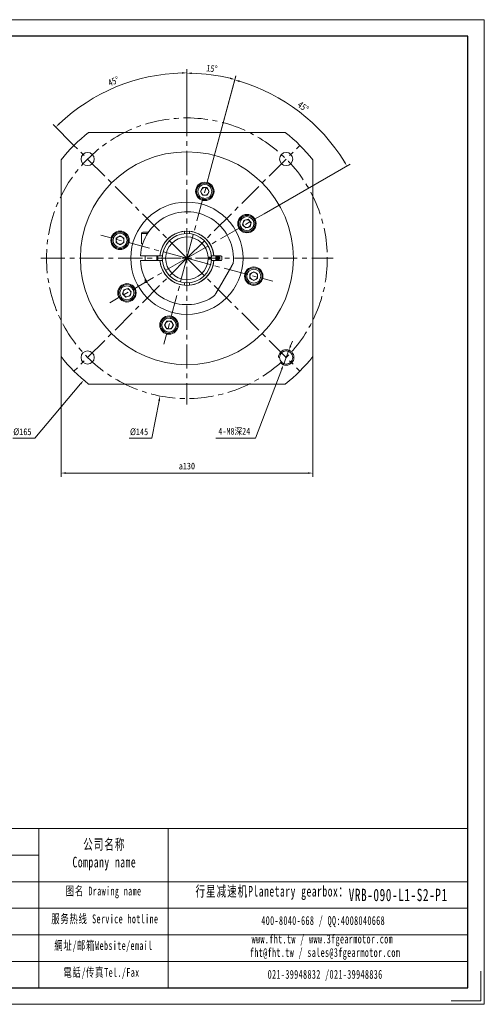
# Model space of a CAD drawing. Header units: millimetres. Extents: x 33 to 753, y 54 to 563.
# Tile 4 of 4: x 513 to 753, y 54 to 563. Entities that reach past the tile are written whole.
import ezdxf

# ---------------------------------------------------------------- set-up
doc = ezdxf.new("R2010")
doc.units = ezdxf.units.MM
doc.header["$LTSCALE"] = 10
doc.linetypes.add('CENTER', pattern=[2, 1.25, -0.25, 0.25, -0.25])
doc.layers.get('0').update_dxf_attribs({"lineweight": 18})
for name, color, linetype, lineweight in [('2细线层', 4, 'Continuous', 18), ('3中心线层', 1, 'CENTER', 18), ('图框_外框线', 7, 'Continuous', 18)]:
    doc.layers.add(name, color=color, linetype=linetype, lineweight=lineweight)
doc.styles.add('TH_GBDIM', font='txt', dxfattribs={"width": 0.8})
doc.styles.add('标准', font='txt', dxfattribs={"width": 0.667})
doc.dimstyles.new('TH_GBDIM', dxfattribs={"dimtxt": 3.5, "dimasz": 2.5, "dimexe": 2, "dimexo": 0, "dimgap": 1.5, "dimtad": 1, "dimdec": 1, "dimdsep": 46, "dimtxsty": 'TH_GBDIM', "dimcen": 2.5, "dimdle": 5, "dimclrd": 4, "dimclre": 4, "dimclrt": 3, "dimadec": 0, "dimazin": 0, "dimtfac": 0.714286, "dimtdec": 1, "dimtmove": 0, "dimatfit": 3, "dimfxl": 0, "dimtolj": 1, "dimarcsym": 0})

# ---------------------------------------------------------------- blocks, each defined once
blk = doc.blocks.new('*X4')
for points in [[(652.2, 394.52), (652.98, 394.23), (651.7, 392.04)], [(647.59, 382.37), (648.37, 382.07), (648.87, 384.56)]]:
    blk.add_hatch(color=4).paths.add_polyline_path(points, flags=0)
at = {"color": 4}
for p, q in [((651.7, 392.04), (648.87, 384.56)), ((652.59, 394.37), (653.47, 396.71)), ((634.48, 346.58), (647.98, 382.22)), ((614.01, 346.58), (634.48, 346.58))]:
    blk.add_line(p, q, dxfattribs=at)
blk.add_arc((650.29, 388.3), 4, 220.5969, 270, dxfattribs=at)
at = {"color": 3, "insert": (623.49, 349.97), "char_height": 3.5, "width": 31.2978, "attachment_point": 5, "style": 'TH_GBDIM'}
blk.add_mtext('4-M8深24', dxfattribs=at)
blk = doc.blocks.new('*X5')
blk.add_hatch(color=4).paths.add_polyline_path([(584.24, 366.03), (585.05, 365.87), (585.12, 368.41)], flags=0)
at = {"color": 4}
for p, q in [((596.52, 439.56), (601.52, 439.56)), ((599.02, 437.06), (599.02, 442.06)), ((580.86, 346.58), (584.64, 365.95)), ((569.23, 346.58), (580.86, 346.58))]:
    blk.add_line(p, q, dxfattribs=at)
at = {"color": 3, "insert": (574.3, 349.83), "char_height": 3.5, "width": 15.2756, "attachment_point": 5, "style": 'TH_GBDIM'}
blk.add_mtext('%%C145', dxfattribs=at)
blk = doc.blocks.new('*X6')
blk.add_hatch(color=4).paths.add_polyline_path([(543.82, 374.93), (544.45, 374.39), (545.75, 376.57)], flags=0)
at = {"color": 4}
for p, q in [((596.52, 439.56), (601.52, 439.56)), ((599.02, 437.06), (599.02, 442.06)), ((520.4, 346.58), (544.14, 374.66)), ((509.16, 346.58), (520.4, 346.58))]:
    blk.add_line(p, q, dxfattribs=at)
at = {"color": 3, "insert": (514.03, 349.83), "char_height": 3.5, "width": 15.2756, "attachment_point": 5, "style": 'TH_GBDIM'}
blk.add_mtext('%%C165', dxfattribs=at)
blk = doc.blocks.new('*X7')
for points in [[(536.52, 328.97), (536.52, 328.13), (534.02, 328.55)], [(661.52, 328.97), (661.52, 328.13), (664.02, 328.55)]]:
    blk.add_hatch(color=4).paths.add_polyline_path(points, flags=0)
at = {"color": 4}
for p, q in [((534.02, 388.76), (534.02, 326.55)), ((664.02, 388.76), (664.02, 326.55)), ((536.52, 328.55), (661.52, 328.55))]:
    blk.add_line(p, q, dxfattribs=at)
at = {"color": 3, "insert": (599.02, 332.15), "char_height": 3.5, "width": 15.1822, "attachment_point": 5, "style": 'TH_GBDIM'}
blk.add_mtext('a130', dxfattribs=at)
blk = doc.blocks.new('*X8')
for points in [[(596.51, 535.73), (596.53, 534.9), (599.02, 535.34)], [(533.37, 508.74), (532.79, 509.33), (531.29, 507.29)]]:
    blk.add_hatch(color=4).paths.add_polyline_path(points, flags=0)
at = {"color": 4}
for p, q in [((599.02, 515.06), (599.02, 537.34)), ((540.68, 497.9), (529.88, 508.7))]:
    blk.add_line(p, q, dxfattribs=at)
blk.add_arc((599.02, 439.56), 95.78, 91.4955, 133.5045, dxfattribs=at)
at = {"color": 3, "insert": (561.12, 531.06), "char_height": 3.5, "width": 12.5704, "attachment_point": 5, "rotation": 22.5, "style": 'TH_GBDIM'}
blk.add_mtext('45%%D', dxfattribs=at)
blk = doc.blocks.new('*X9')
for points in [[(601.51, 534.73), (601.53, 535.56), (599.02, 535.18)], [(621.45, 532.94), (621.24, 532.13), (623.77, 531.92)]]:
    blk.add_hatch(color=4).paths.add_polyline_path(points, flags=0)
at = {"color": 4}
for p, q in [((599.02, 515.06), (599.02, 537.18)), ((610.93, 484.01), (624.28, 533.85))]:
    blk.add_line(p, q, dxfattribs=at)
blk.add_arc((599.02, 439.56), 95.62, 76.4981, 88.5019, dxfattribs=at)
at = {"color": 3, "insert": (611.92, 537.58), "char_height": 3.5, "width": 10.8247, "attachment_point": 5, "rotation": 352.5, "style": 'TH_GBDIM'}
blk.add_mtext('15%%D', dxfattribs=at)
blk = doc.blocks.new('*X10')
for points in [[(626, 530.6), (626.22, 531.41), (623.7, 531.68)], [(680.69, 489.61), (679.98, 489.18), (681.61, 487.25)]]:
    blk.add_hatch(color=4).paths.add_polyline_path(points, flags=0)
at = {"color": 4}
for p, q in [((610.93, 484.01), (624.22, 533.62)), ((638.87, 462.57), (683.35, 488.25))]:
    blk.add_line(p, q, dxfattribs=at)
blk.add_arc((599.02, 439.56), 95.37, 31.5019, 73.4981, dxfattribs=at)
at = {"color": 3, "insert": (659.06, 517.8), "char_height": 3.5, "width": 12.8426, "attachment_point": 5, "rotation": 322.5, "style": 'TH_GBDIM'}
blk.add_mtext('45%%D', dxfattribs=at)

msp = doc.modelspace()

# ---------------------------------------------------------------- linework, layer by layer
at = {"color": 7, "linetype": 'Continuous', "lineweight": 15}
for p, q in [((548.21, 504.56), (649.83, 504.56)), ((534.02, 388.76), (534.02, 490.37)), ((664.02, 490.37), (664.02, 388.76)), ((605.96, 474.09), (607.12, 476.09)), ((607.12, 472.09), (605.96, 474.09)), ((607.12, 476.09), (609.43, 476.09)), ((609.43, 476.09), (610.58, 474.09)), ((610.58, 474.09), (609.43, 472.09)), ((609.43, 472.09), (607.12, 472.09)), ((627.75, 456.84), (628.35, 459.07)), ((628.35, 459.07), (630.58, 459.67)), ((630.58, 459.67), (632.21, 458.03)), ((632.21, 458.03), (631.61, 455.8)), ((576.27, 453.06), (579.18, 453.06)), ((597.77, 453.51), (597.77, 453)), ((597.77, 453), (597.77, 452.25)), ((600.27, 453.51), (600.27, 453)), ((600.27, 452.25), (600.27, 453)), ((629.38, 455.21), (627.75, 456.84)), ((631.61, 455.8), (629.38, 455.21)), ((562.49, 449.97), (564.49, 451.12)), ((562.49, 447.66), (562.49, 449.97)), ((564.49, 451.12), (566.49, 449.97)), ((566.49, 449.97), (566.49, 447.66)), ((575.52, 452.31), (575.52, 447.06)), ((578.69, 452.31), (575.52, 452.31)), ((564.49, 446.51), (562.49, 447.66)), ((566.49, 447.66), (564.49, 446.51)), ((576.22, 447.06), (575.52, 447.06)), ((584.57, 440.81), (575.55, 440.81)), ((575.55, 438.31), (584.57, 438.31)), ((577.52, 440.81), (577.52, 438.31)), ((583.52, 440.81), (583.52, 438.31)), ((583.82, 440.81), (583.77, 439.56)), ((583.77, 439.56), (583.82, 438.31)), ((586.33, 440.81), (585.58, 440.81)), ((585.58, 438.31), (586.33, 438.31)), ((611.76, 440.06), (610.31, 440.06)), ((610.31, 439.06), (611.76, 439.06)), ((612.46, 440.81), (611.71, 440.81)), ((611.71, 438.31), (612.46, 438.31)), ((616.62, 440.81), (613.47, 440.81)), ((613.47, 438.31), (616.62, 438.31)), ((617.02, 438.71), (617.02, 440.41)), ((613.94, 421.41), (622.2, 435.72)), ((631.55, 431.46), (633.55, 432.62)), ((633.55, 432.62), (635.55, 431.46)), ((577.52, 428.9), (577.52, 427.31)), ((631.55, 429.15), (631.55, 431.46)), ((633.55, 428), (631.55, 429.15)), ((635.55, 429.15), (633.55, 428)), ((635.55, 431.46), (635.55, 429.15)), ((565.83, 421.09), (566.43, 423.32)), ((566.43, 423.32), (568.66, 423.92)), ((568.66, 423.92), (570.29, 422.28)), ((570.29, 422.28), (569.69, 420.05)), ((577.52, 427.31), (578.38, 427.31)), ((578.53, 427.06), (577.77, 427.06)), ((597.77, 426.87), (597.77, 426.12)), ((597.77, 426.12), (597.77, 425.62)), ((600.27, 426.12), (600.27, 426.87)), ((600.27, 426.12), (600.27, 425.62)), ((567.46, 419.46), (565.83, 421.09)), ((569.69, 420.05), (567.46, 419.46)), ((587.46, 405.03), (588.61, 407.03)), ((588.61, 407.03), (590.92, 407.03)), ((590.92, 407.03), (592.08, 405.03)), ((588.61, 403.03), (587.46, 405.03)), ((590.92, 403.03), (588.61, 403.03)), ((592.08, 405.03), (590.92, 403.03)), ((649.83, 374.56), (548.21, 374.56))]:
    msp.add_line(p, q, dxfattribs=at)
for points in [[(614.72, 440.81), (614.77, 439.56), (614.72, 438.31)], [(614.97, 438.31), (615.01, 439.1), (614.97, 440.81)], [(615.37, 440.81), (615.42, 439.97), (615.37, 438.31)]]:
    msp.add_lwpolyline(points, dxfattribs=at)
for centre, radius in [((599.02, 439.56), 55), ((547.75, 490.83), 3.4), ((650.29, 490.83), 3.4), ((608.27, 474.09), 4.75), ((608.27, 474.09), 4.25), ((608.27, 474.09), 3.63), ((599.02, 439.56), 29), ((629.98, 457.44), 4.75), ((629.98, 457.44), 4.25), ((629.98, 457.44), 3.63), ((564.49, 448.81), 4.75), ((564.49, 448.81), 4.25), ((564.49, 448.81), 3.63), ((633.55, 430.31), 4.75), ((633.55, 430.31), 4.25), ((633.55, 430.31), 3.62), ((568.06, 421.69), 4.75), ((568.06, 421.69), 4.25), ((568.06, 421.69), 3.63), ((589.77, 405.03), 4.75), ((589.77, 405.03), 4.25), ((589.77, 405.03), 3.63), ((547.75, 388.3), 3.4), ((650.29, 388.3), 3.4)]:
    msp.add_circle(centre, radius, dxfattribs=at)
for centre, radius, start, end in [((599.02, 439.56), 82.5, 128.0123, 141.9877), ((599.02, 439.56), 82.5, 38.0123, 51.9877), ((608.27, 474.09), 2, 150, 210), ((608.27, 474.09), 2, 90, 150), ((608.27, 474.09), 2, 30, 90), ((608.27, 474.09), 2, 330, 30), ((608.27, 474.09), 2, 210, 270), ((608.27, 474.09), 2, 270, 330), ((599.02, 439.56), 24, 353.5565, 177.0145), ((629.98, 457.44), 2, 165, 225), ((629.98, 457.44), 2, 105, 165), ((629.98, 457.44), 2, 45, 105), ((629.98, 457.44), 2, 345, 45), ((576.27, 452.31), 0.75, 90, 180), ((599.02, 439.56), 14, 5.1225, 174.8775), ((599.02, 439.56), 14, 95.1225, 174.8775), ((599.02, 439.56), 14, 5.1225, 84.8775), ((629.98, 457.44), 2, 225, 285), ((629.98, 457.44), 2, 285, 345), ((564.49, 448.81), 2, 120, 180), ((564.49, 448.81), 2, 180, 240), ((564.49, 448.81), 2, 60, 120), ((564.49, 448.81), 2, 0, 60), ((564.49, 448.81), 2, 300, 0), ((599.02, 439.56), 12.75, 2.2475, 357.7525), ((599.02, 439.56), 11, 2.6053, 357.3947), ((564.49, 448.81), 2, 240, 300), ((599.02, 439.56), 24, 182.9855, 306.4435), ((599.02, 439.56), 15, 175.2198, 184.7802), ((599.02, 439.56), 14, 185.1225, 354.8775), ((599.02, 439.56), 14, 185.1225, 264.8775), ((599.02, 439.56), 14, 275.1225, 354.8775), ((599.02, 439.56), 12.1, 357.6317, 2.3683), ((599.02, 439.56), 15, 355.2198, 4.7802), ((599.02, 439.56), 15.25, 355.2983, 4.7017), ((599.02, 439.56), 17, 355.7833, 4.2167), ((616.62, 440.41), 0.4, 0, 90), ((616.62, 438.71), 0.4, 270, 0), ((633.55, 430.31), 2, 120, 180), ((633.55, 430.31), 2, 180, 240), ((633.55, 430.31), 2, 60, 120), ((633.55, 430.31), 2, 240, 300), ((633.55, 430.31), 2, 0, 60), ((633.55, 430.31), 2, 300, 360), ((568.06, 421.69), 2, 105, 165), ((568.06, 421.69), 2, 45, 105), ((568.06, 421.69), 2, 345, 45), ((568.06, 421.69), 2, 165, 225), ((568.06, 421.69), 2, 225, 285), ((568.06, 421.69), 2, 285, 345), ((589.77, 405.03), 2, 90, 150), ((589.77, 405.03), 2, 30, 90), ((589.77, 405.03), 2, 150, 210), ((589.77, 405.03), 2, 210, 270), ((589.77, 405.03), 2, 270, 330), ((589.77, 405.03), 2, 330, 30), ((599.02, 439.56), 82.5, 218.0123, 231.9877), ((599.02, 439.56), 82.5, 308.0123, 321.9877)]:
    msp.add_arc(centre, radius, start, end, dxfattribs=at)
for points in [[(575.55, 440.81), (575.05, 440.81)], [(575.05, 438.31), (575.55, 438.31)], [(585.08, 440.81), (584.57, 440.81)], [(584.57, 438.31), (585.08, 438.31)], [(610.31, 440.06), (610.01, 440.06)], [(610.01, 439.06), (610.31, 439.06)], [(613.47, 440.81), (612.96, 440.81)], [(612.96, 438.31), (613.47, 438.31)], [(622.87, 436.87), (622.2, 435.72)], [(577.52, 427.31), (577.77, 427.06)], [(613.94, 421.41), (613.28, 420.26)]]:
    msp.add_open_spline(points, degree=1, dxfattribs=at)
for points, knots in [([(585.58, 440.81), (585.54, 440.81), (585.37, 440.81), (585.2, 440.81), (585.08, 440.81)], [0, 0, 0, 0, 0.1248457, 0.5020797, 0.5020797, 0.5020797, 0.5020797]), ([(585.08, 438.31), (585.2, 438.31), (585.37, 438.31), (585.54, 438.31), (585.58, 438.31)], [0, 0, 0, 0, 0.377234, 0.5020797, 0.5020797, 0.5020797, 0.5020797]), ([(612.96, 440.81), (612.84, 440.81), (612.67, 440.81), (612.5, 440.81), (612.46, 440.81)], [0, 0, 0, 0, 0.377234, 0.5020797, 0.5020797, 0.5020797, 0.5020797]), ([(612.46, 438.31), (612.5, 438.31), (612.67, 438.31), (612.84, 438.31), (612.96, 438.31)], [0, 0, 0, 0, 0.1248457, 0.5020797, 0.5020797, 0.5020797, 0.5020797])]:
    msp.add_open_spline(points, degree=3, knots=knots, dxfattribs=at)
at = {"layer": '2细线层'}
msp.add_arc((650.29, 388.3), 4, 270, 180, dxfattribs=at)
at = {"layer": '3中心线层'}
for p, q in [((599.02, 515.06), (599.02, 364.06)), ((599.02, 439.56), (540.68, 497.9)), ((599.02, 439.56), (657.36, 497.9)), ((599.02, 439.56), (610.93, 484.01)), ((599.02, 439.56), (638.87, 462.57)), ((599.02, 439.56), (554.57, 451.47)), ((523.52, 439.56), (674.52, 439.56)), ((599.02, 439.56), (540.68, 381.23)), ((599.02, 439.56), (559.17, 416.56)), ((599.02, 439.56), (587.11, 395.12)), ((599.02, 439.56), (657.36, 381.23)), ((599.02, 439.56), (643.47, 427.65))]:
    msp.add_line(p, q, dxfattribs=at)
msp.add_circle((599.02, 439.56), 72.5, dxfattribs=at)
at = {"layer": '图框_外框线'}
for p, q in [((96.67, 144.84), (744.02, 144.84)), ((522.53, 144.84), (522.53, 62.62)), ((589.37, 144.84), (589.37, 62.62)), ((158.71, 131.13), (522.53, 131.13)), ((96.67, 117.41), (744.02, 117.41)), ((158.71, 103.69), (744.02, 103.69)), ((158.71, 89.97), (744.02, 89.97)), ((158.71, 76.25), (744.02, 76.25))]:
    msp.add_line(p, q, dxfattribs=at)
at = {"layer": '图框_外框线', "color": 3}
msp.add_lwpolyline([(33.11, 54.05), (752.58, 54.05), (752.58, 562.82), (33.11, 562.82)], close=True, dxfattribs=at)
at = {"layer": '图框_外框线', "color": 3, "lineweight": 25}
msp.add_lwpolyline([(75.94, 62.62), (744.02, 62.62), (744.02, 554.26), (75.94, 554.26)], close=True, dxfattribs=at)
at = {"layer": '图框_外框线', "color": 3}
msp.add_lwpolyline([(750.87, 71.18), (750.87, 55.77), (735.45, 55.77)], dxfattribs=at)

# ---------------------------------------------------------------- texts
at = {"layer": '图框_外框线', "color": 1, "attachment_point": 2, "style": '标准'}
for s, insert, char_height, width in [('\\T1.1;公司名称\\PCompany name', (556.37, 139.43), 5.4877, 71.049), ('\\T1.1;图名 Drawing name', (556, 114.88), 4.5731, 58.4841), ('\\T1.1;  行星减速机Planetary gearbox：', (640.31, 115.23), 5.4877, 86.3091), ('{\\T1.10000;VRB-090-L1-S2-P1}', (708.11, 113.77), 6.4024, 46.593), ('\\T1.1;服务热线 Service hotline', (556.65, 100.5), 4.5731, 65.1569), ('\\T1.1;400-8040-668 / QQ:4008040668', (669.38, 99.62), 4.5731, 133.1481), ('\\T1.1;網址/邮箱Website/email', (555.94, 86.72), 4.5731, 67.8222), ('\\T1.1;www.fht.tw / www.3fgearmotor.com ', (668.95, 90.1), 4.5731, 133.2979), ('{\\T1.10000;fht@fht.tw / sales@3fgearmotor.com }', (670.35, 83.13), 4.5731, 133.2979), ('\\T1.1;電話/传真Tel./Fax', (554.91, 72.83), 4.5731, 68.6379), ('\\T1.1;021-39948832 /021-39948836 ', (670.4, 71.83), 4.5731, 101.7831)]:
    msp.add_mtext(s, dxfattribs=dict(at, insert=insert, char_height=char_height, width=width))

# ---------------------------------------------------------------- dimensions: what is measured, and where the dimension line sits
for base, line1, line2, picture, middle in [((611.5, 534.36), ((599.02, 439.56), (610.93, 484.01)), ((599.02, 515.06), (599.02, 364.06)), '*X9', (611.92, 537.58)), ((562.37, 528.05), ((599.02, 515.06), (599.02, 364.06)), ((599.02, 439.56), (540.68, 497.9)), '*X8', (561.12, 531.06)), ((657.08, 515.23), ((599.02, 439.56), (638.87, 462.57)), ((599.02, 439.56), (610.93, 484.01)), '*X10', (659.06, 517.8))]:
    dim = msp.add_angular_dim_2l(base=base, line1=line1, line2=line2, dimstyle='TH_GBDIM', override={"dimtad": 1, "dimtih": 0, "dimtoh": 0, "dimsah": 1, "dimtdec": 0, "dimtzin": 0})
    dim.commit()
    dim.dimension.update_dxf_attribs({"geometry": picture, "text_midpoint": middle})
for p1, p2, picture, middle in [((612.92, 510.72), (585.12, 368.41), '*X5', (580.86, 346.58)), ((652.29, 502.56), (545.75, 376.57), '*X6', (520.4, 346.58))]:
    dim = msp.add_diameter_dim_2p(p1=p1, p2=p2, dimstyle='TH_GBDIM', override={"dimtih": 1, "dimtoh": 1, "dimpost": '%%C<>', "dimsah": 1, "dimtofl": 0, "dimtzin": 0})
    dim.commit()
    dim.dimension.update_dxf_attribs({"geometry": picture, "text_midpoint": middle, "dimtype": 163})
dim = msp.add_diameter_dim_2p(p1=(651.7, 392.04), p2=(648.87, 384.56), text='4-M8深24', dimstyle='TH_GBDIM', override={"dimtoh": 1, "dimpost": '%%C<>', "dimsah": 1, "dimtzin": 0})
dim.commit()
dim.dimension.update_dxf_attribs({"geometry": '*X4', "text_midpoint": (634.48, 346.58), "dimtype": 163})
dim = msp.add_linear_dim(base=(664.02, 328.55), p1=(534.02, 388.76), p2=(664.02, 388.76), text='a<>', dimstyle='TH_GBDIM', override={"dimsah": 1, "dimtzin": 0})
dim.commit()
dim.dimension.update_dxf_attribs({"geometry": '*X7', "text_midpoint": (599.02, 332.15)})

doc.saveas('drawing.dxf')
